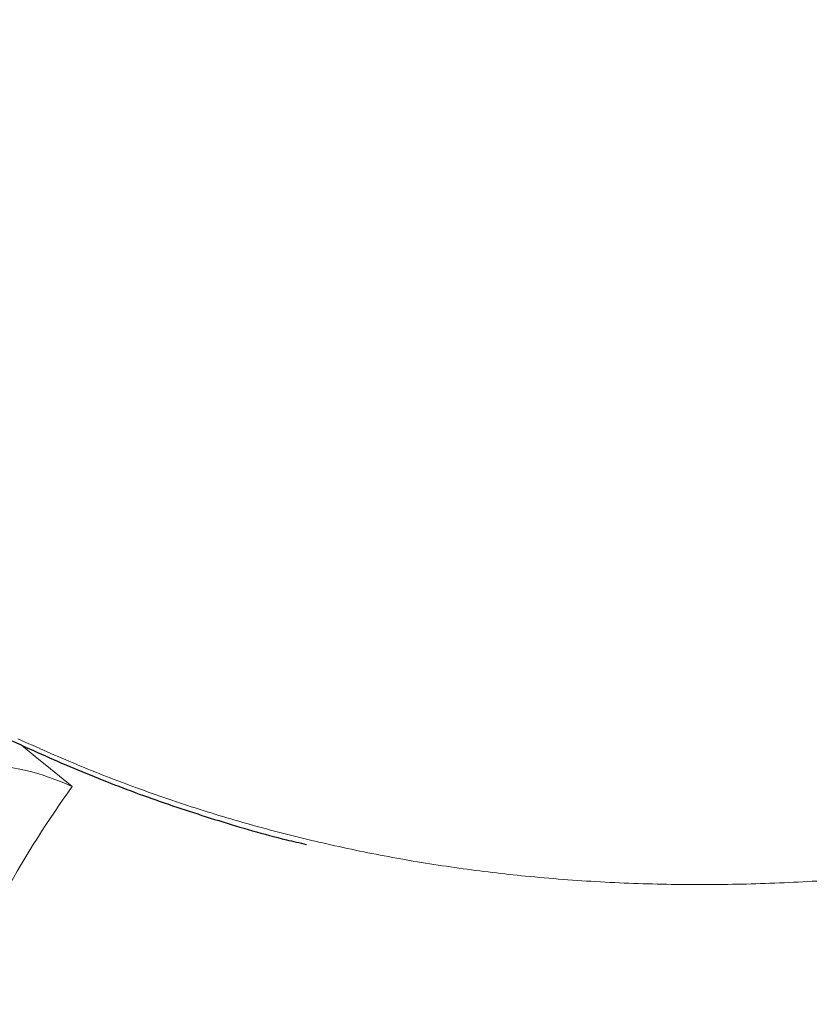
# Model space of a CAD drawing. Header units: millimetres. Extents: x 8 to 717, y 12 to 440.
# Tile 88 of 148: x 91.03 to 93.39, y 406.19 to 409.13. Entities that reach past the tile are written whole.
import ezdxf

# ---------------------------------------------------------------- set-up
doc = ezdxf.new("R2010")
doc.units = ezdxf.units.MM

msp = doc.modelspace()

# ---------------------------------------------------------------- linework, layer by layer
at = {"color": 252, "linetype": 'Continuous', "lineweight": 0, "flags": 128}
msp.add_lwpolyline([(91.1899, 406.8401), (91.1249, 406.8928), (91.0786, 406.9304), (91.0377, 406.9636)], dxfattribs=at)
at = {"color": 7, "linetype": 'Continuous', "lineweight": 30}
msp.add_arc((90.7238, 406.2824), 0.75, 65.2523, 142.0776, dxfattribs=at)
at = {"color": 252, "linetype": 'Continuous', "lineweight": 0}
for centre, radius, start, end in [((90.7238, 406.2824), 0.75, 65.2543, 142.0782), ((90.8761, 406.1589), 0.75, 65.2649, 142.1288), ((93.4792, 405.1716), 2.8328, 143.9136, 158.9248)]:
    msp.add_arc(centre, radius, start, end, dxfattribs=at)
at = {"color": 7, "linetype": 'Continuous', "lineweight": 30}
for points, knots in [([(92.5358, 417.3102), (92.4486, 417.1681), (92.2744, 416.8837), (92.0094, 416.4513), (91.7424, 416.0156), (91.4736, 415.5769), (91.2035, 415.1362), (90.9107, 414.6583), (90.5954, 414.1438), (90.2587, 413.5944), (89.9685, 413.1208), (89.7245, 412.7226), (89.5261, 412.3989), (89.3296, 412.0783), (89.1355, 411.7615), (88.9544, 411.466), (88.7863, 411.1916), (88.6311, 410.9384), (88.4916, 410.7108), (88.3675, 410.5082), (88.2582, 410.3299), (88.1519, 410.1563), (88.0545, 409.9974), (87.9655, 409.8522), (87.8845, 409.7201), (87.8064, 409.5925), (87.7312, 409.4699), (87.6581, 409.3505), (87.5875, 409.2354), (87.5199, 409.1251), (87.4567, 409.0219), (87.4017, 408.9321), (87.3541, 408.8545), (87.3132, 408.7878), (87.2759, 408.727), (87.2423, 408.6721), (87.2127, 408.6238), (87.1871, 408.582), (87.1655, 408.5467), (87.1473, 408.5171), (87.1384, 408.5026), (87.134, 408.4953)], [0, 0, 0, 0, 0.041896, 0.083796, 0.125702, 0.167613, 0.209525, 0.251429, 0.303583, 0.355737, 0.407889, 0.439232, 0.470582, 0.501931, 0.533273, 0.56461, 0.590907, 0.617208, 0.643503, 0.663308, 0.683112, 0.702789, 0.722466, 0.738867, 0.75528, 0.771694, 0.788102, 0.8045, 0.821708, 0.83893, 0.856149, 0.873355, 0.88752, 0.901699, 0.915883, 0.930061, 0.944225, 0.958164, 0.972112, 0.986061, 1, 1, 1, 1]), ([(91.0377, 406.9636), (91.1018, 406.935), (91.2299, 406.878), (91.4267, 406.8032), (91.6266, 406.7374), (91.781, 406.6922), (91.8693, 406.6722), (91.8892, 406.6677)], [0, 0, 0, 0, 0.232906, 0.466048, 0.69918, 0.932071, 1, 1, 1, 1])]:
    msp.add_open_spline(points, degree=3, knots=knots, dxfattribs=at)
at = {"color": 252, "linetype": 'Continuous', "lineweight": 0}
for points, knots in [([(93.3684, 417.2372), (93.3021, 417.1317), (93.1697, 416.9207), (92.9696, 416.6002), (92.7686, 416.2773), (92.5444, 415.9158), (92.2967, 415.5155), (92.0258, 415.0764), (91.7342, 414.6027), (91.4223, 414.0949), (91.0911, 413.5548), (90.8058, 413.0888), (90.5662, 412.6969), (90.3715, 412.3782), (90.1788, 412.0625), (89.9885, 411.7505), (89.8141, 411.4643), (89.6553, 411.2036), (89.5119, 410.9679), (89.3831, 410.756), (89.2684, 410.5673), (89.1675, 410.401), (89.0692, 410.239), (88.9792, 410.0906), (88.8971, 409.9551), (88.8224, 409.8318), (88.7504, 409.7128), (88.6812, 409.5984), (88.6154, 409.4895), (88.5532, 409.3866), (88.4948, 409.2899), (88.4402, 409.1994), (88.3892, 409.1148), (88.3421, 409.0367), (88.2994, 408.9659), (88.2616, 408.9032), (88.2315, 408.8531), (88.2077, 408.8137), (88.1893, 408.7832), (88.1738, 408.7575), (88.1662, 408.7449), (88.1624, 408.7386)], [0, 0, 0, 0, 0.032937, 0.065876, 0.098817, 0.131755, 0.175727, 0.219699, 0.263671, 0.317588, 0.371504, 0.425419, 0.457821, 0.49023, 0.522638, 0.555039, 0.587433, 0.613086, 0.638742, 0.664393, 0.683708, 0.703023, 0.722222, 0.741421, 0.757407, 0.773405, 0.789405, 0.805398, 0.82138, 0.837156, 0.852943, 0.868729, 0.884502, 0.900734, 0.916983, 0.93323, 0.949461, 0.962061, 0.974661, 0.987331, 1, 1, 1, 1]), ([(91.0276, 406.9829), (91.0859, 406.9568), (91.2026, 406.9046), (91.3833, 406.8347), (91.5684, 406.7713), (91.7579, 406.7155), (91.9506, 406.6674), (92.1462, 406.6274), (92.3443, 406.5954), (92.5516, 406.5707), (92.7678, 406.5541), (92.9927, 406.5466), (93.2176, 406.5482), (93.4441, 406.5587), (93.6717, 406.5777), (93.9003, 406.605), (94.128, 406.6398), (94.36, 406.6826), (94.5962, 406.7334), (94.8365, 406.7923), (95.0752, 406.8574), (95.3123, 406.9283), (95.5671, 407.0106), (95.8394, 407.1053), (96.1286, 407.2133), (96.4156, 407.3271), (96.732, 407.4592), (97.0773, 407.6108), (97.4509, 407.7828), (97.8317, 407.9652), (98.2199, 408.1573), (98.6157, 408.3585), (99.1353, 408.628), (99.7777, 408.9681), (100.5434, 409.3775), (101.208, 409.7304), (101.7729, 410.0247), (102.2369, 410.2619), (102.7035, 410.4941), (103.1726, 410.7212), (103.4881, 410.8665), (103.6459, 410.9392)], [0, 0, 0, 0, 0.0140417, 0.0281067, 0.0425741, 0.057048, 0.0715155, 0.0862185, 0.1009281, 0.1156317, 0.132102, 0.1485866, 0.1650736, 0.1815474, 0.1984093, 0.2152809, 0.2321549, 0.24902, 0.26714, 0.2852684, 0.3034022, 0.3215355, 0.3396598, 0.3622777, 0.3849007, 0.4075256, 0.4301461, 0.4602841, 0.4904251, 0.5205648, 0.5530993, 0.585635, 0.6181703, 0.6817972, 0.7454249, 0.8090521, 0.8472412, 0.8854345, 0.9236268, 0.9618151, 1, 1, 1, 1])]:
    msp.add_open_spline(points, degree=3, knots=knots, dxfattribs=at)

doc.saveas('drawing.dxf')
